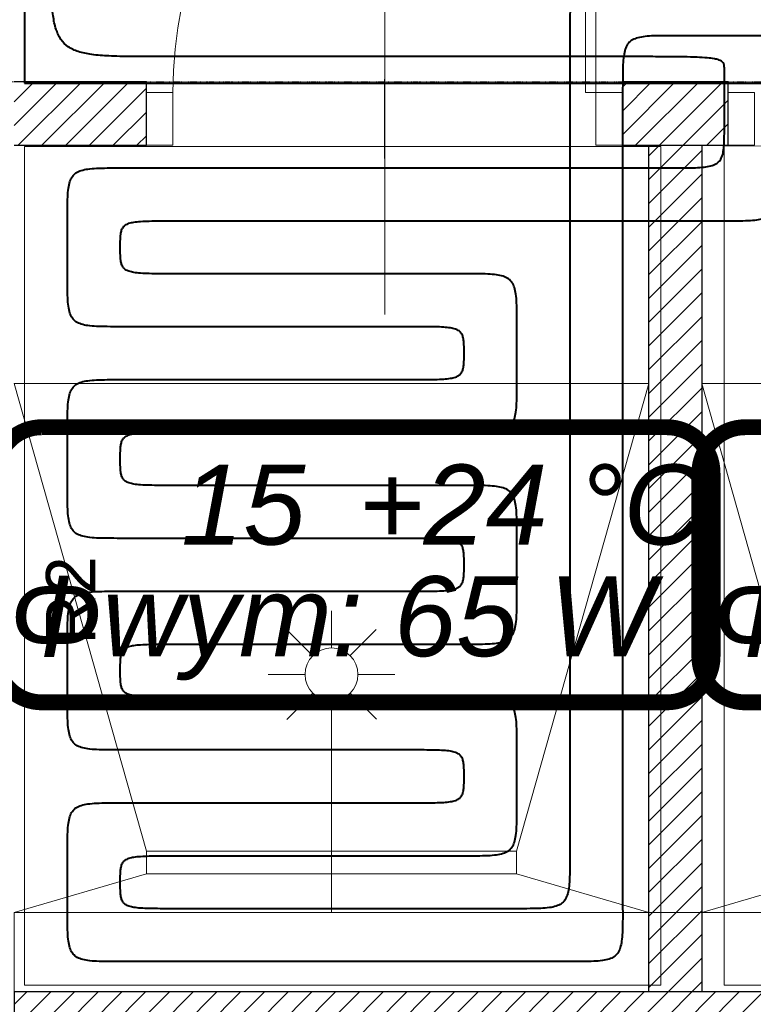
# Model space of a CAD drawing. Header units: millimetres. Extents: x 49908 to 79848, y -11883 to -3092.
# Tile 62 of 222: x 68702 to 68840, y -6201 to -6015. Entities that reach past the tile are written whole.
import ezdxf
from ezdxf.lldxf.tags import DXFTag

# ---------------------------------------------------------------- set-up
doc = ezdxf.new("R2010")
doc.units = ezdxf.units.MM
doc.linetypes.add('AUSGEZOGEN', pattern=[0])
doc.linetypes.add('DASHDOT', pattern=[1, 0.5, -0.25, 0, -0.25])
for name, color, linetype, lineweight in [('A opis', 9, 'Continuous', 13), ('A stolarka', 9, 'Continuous', 9), ('A wyp ruchome', 9, 'Continuous', 9), ('A_HATCH', 9, 'Continuous', 9), ('A_MUROWANE', 9, 'Continuous', 25), ('A_OSIE', 9, 'DASHDOT', 9), ('\x9dciany', 9, 'Continuous', 9)]:
    doc.layers.add(name, color=color, linetype=linetype, lineweight=lineweight)
doc.layers.add('IS_Inne_Urzadzenia_Therm', color=7, linetype='Continuous')
doc.layers.add('IS_Text_Konstrukcji', color=7, linetype='Continuous')
for name, color, linetype, true_color in [('IS_Ogrzewanie_płaszczyznowe', 7, 'SOLID', 0xac00e6), ('IS_Przyłącza_o.p._Powrót', 7, 'DASH', 0x438955), ('IS_Przyłącza_o.p._Zasilanie', 7, 'SOLID', 0xff9124)]:
    doc.layers.add(name, color=color, linetype=linetype, true_color=true_color)
doc.layers.add('IS_Rys.pętli_o.p._Powrót', color=7, linetype='DASH', lineweight=13, true_color=0x4c9a5f)
tags = doc.linetypes.add('DASH', pattern=[15, 10, -5]).pattern_tags.tags
tags[6:7] = [DXFTag(74, 4), DXFTag(75, 0), DXFTag(340, '0'), DXFTag(46, 0.0), DXFTag(50, 0.0), DXFTag(44, 0.0), DXFTag(45, 0.0)]
tags[4:5] = [DXFTag(74, 4), DXFTag(75, 0), DXFTag(340, '0'), DXFTag(46, 0.0), DXFTag(50, 0.0), DXFTag(44, 0.0), DXFTag(45, 0.0)]
tags = doc.linetypes.add('SOLID', pattern=[10, 10, 0]).pattern_tags.tags
tags[6:7] = [DXFTag(74, 4), DXFTag(75, 0), DXFTag(340, '0'), DXFTag(46, 0.0), DXFTag(50, 0.0), DXFTag(44, 0.0), DXFTag(45, 0.0)]
tags[4:5] = [DXFTag(74, 4), DXFTag(75, 0), DXFTag(340, '0'), DXFTag(46, 0.0), DXFTag(50, 0.0), DXFTag(44, 0.0), DXFTag(45, 0.0)]

msp = doc.modelspace()

# ---------------------------------------------------------------- hatches: boundary and pattern name
at = {"layer": 'A_HATCH', "transparency": 33554687}
h = msp.add_hatch(dxfattribs=at)
h.set_pattern_fill('ANSI31', color=256, angle=360)
h.set_pattern_definition([(45, (16000, 0), (-2.24506403, 2.24506403), [])])
h.paths.add_polyline_path([(69465.47, -5846.63), (69450.47, -5846.63), (69450.47, -6126.63), (69300.47, -6126.63), (69300.47, -6138.63), (69490.47, -6138.63), (69490.47, -6126.63), (69465.47, -6126.63)])
h.paths.add_polyline_path([(69490.47, -6314.63), (69300.47, -6314.63), (69300.47, -6326.63), (69490.47, -6326.63)])
h.paths.add_polyline_path([(69490.47, -6138.63), (69480.47, -6138.63), (69480.47, -6226.63), (69490.47, -6226.63)])
h.paths.add_polyline_path([(69670.47, -6126.63), (69580.47, -6126.63), (69580.47, -6138.63), (69670.47, -6138.63)])
h.paths.add_polyline_path([(69545.47, -6438.63), (69555.47, -6438.63), (69565.47, -6438.63), (69565.47, -6426.63), (69533.47, -6426.63), (69533.47, -6586.63), (69545.47, -6586.63)])
h.paths.add_polyline_path([(69433.47, -6426.63), (69425.47, -6426.63), (69425.47, -6586.63), (69431.47, -6586.63), (69431.47, -6438.63), (69433.47, -6438.63)])
h.paths.add_polyline_path([(70000.47, -6426.63), (69785.47, -6426.63), (69785.47, -6438.63), (70000.47, -6438.63)])
h.paths.add_polyline_path([(68725.47, -6370.63), (68700.47, -6370.63), (68700.47, -6382.63), (68725.47, -6382.63)])
h.paths.add_polyline_path([(68835.47, -6370.63), (68830.47, -6370.63), (68820.47, -6370.63), (68815.47, -6370.63), (68815.47, -6382.63), (68835.47, -6382.63)])
h.paths.add_polyline_path([(68965.47, -6370.63), (68925.47, -6370.63), (68925.47, -6382.63), (68965.47, -6382.63)])
h.paths.add_polyline_path([(69080.47, -6370.63), (69055.47, -6370.63), (69055.47, -6382.63), (69080.47, -6382.63)])
h.paths.add_polyline_path([(68960.47, -6225.63), (68950.47, -6225.63), (68950.47, -6370.63), (68960.47, -6370.63)])
h.paths.add_polyline_path([(69080.47, -6198.63), (68700.47, -6198.63), (68700.47, -6210.63), (69080.47, -6210.63)])
h.paths.add_polyline_path([(68960.47, -6210.63), (68950.47, -6210.63), (68950.47, -6225.63), (68960.47, -6225.63)])
h.paths.add_polyline_path([(68960.47, -6183.63), (68950.47, -6183.63), (68950.47, -6198.63), (68960.47, -6198.63)])
h.paths.add_polyline_path([(68960.47, -6038.63), (68950.47, -6038.63), (68950.47, -6183.63), (68960.47, -6183.63)])
h.paths.add_polyline_path([(68965.47, -6026.63), (68925.47, -6026.63), (68925.47, -6038.63), (68965.47, -6038.63)])
h.paths.add_polyline_path([(69080.47, -6026.63), (69055.47, -6026.63), (69055.47, -6038.63), (69080.47, -6038.63)])
h.paths.add_polyline_path([(68835.47, -6026.63), (68815.47, -6026.63), (68815.47, -6038.63), (68820.47, -6038.63), (68830.47, -6038.63), (68835.47, -6038.63)])
h.paths.add_polyline_path([(68725.47, -6026.63), (68700.47, -6026.63), (68700.47, -6038.63), (68725.47, -6038.63)])
h.paths.add_polyline_path([(68830.47, -6038.63), (68820.47, -6038.63), (68820.47, -6183.63), (68830.46, -6183.63), (68830.47, -6183.63)])
h.paths.add_polyline_path([(68830.47, -6183.63), (68820.47, -6183.63), (68820.47, -6198.63), (68830.47, -6198.63)])
h.paths.add_polyline_path([(68830.47, -6210.63), (68820.47, -6210.63), (68820.47, -6370.63), (68830.47, -6370.63)])

# ---------------------------------------------------------------- linework, layer by layer
at = {"layer": 'A opis', "ltscale": 0.5}
msp.add_line((68770.54, -6070.63), (68770.54, -6011.13), dxfattribs=at)
at = {"layer": 'A stolarka', "linetype": 'AUSGEZOGEN', "lineweight": 0}
msp.add_line((68770.47, -6026.13), (68770.47, -6041.13), dxfattribs=at)
for points in [[(68810.47, -6028.63), (68808.47, -6028.63), (68808.47, -5948.63), (68810.47, -5948.63)], [(68730.47, -6038.63), (68725.47, -6038.63), (68725.47, -6028.63), (68730.47, -6028.63)], [(68815.47, -6038.63), (68810.47, -6038.63), (68810.47, -6028.63), (68815.47, -6028.63)], [(68835.47, -6038.63), (68840.47, -6038.63), (68840.47, -6028.63), (68835.47, -6028.63)]]:
    msp.add_lwpolyline(points, close=True, dxfattribs=at)
msp.add_arc((68810.47, -6028.63), 80, 90, 180, dxfattribs=at)
at = {"layer": 'A wyp ruchome'}
for points in [[(68725.47, -6172.02), (68700.47, -6083.63)], [(68820.47, -6083.63), (68700.47, -6083.63)], [(68820.47, -6083.63), (68795.47, -6172.02)], [(68855.46, -6172.02), (68830.47, -6083.63)], [(68950.46, -6083.63), (68830.47, -6083.63)], [(68725.47, -6176.3), (68700.47, -6183.63)], [(68795.47, -6176.3), (68820.47, -6183.63)], [(68855.46, -6176.3), (68830.47, -6183.63)], [(69080.47, -6198.63), (69080.47, -6183.63), (68700.47, -6183.63), (68700.47, -6198.63)]]:
    msp.add_lwpolyline(points, dxfattribs=at)
at = {"layer": 'A wyp ruchome', "linetype": 'AUSGEZOGEN', "lineweight": 0}
for points in [[(68760.47, -6133.63), (68760.47, -6126.63)], [(68756.92, -6135.1), (68751.95, -6130.17)], [(68768.92, -6130.11), (68763.99, -6135.08)], [(68748.47, -6138.63), (68755.47, -6138.63)], [(68765.47, -6138.63), (68772.47, -6138.63)], [(68756.95, -6142.18), (68752.01, -6147.14)], [(68768.98, -6147.08), (68764.02, -6142.15)], [(68760.47, -6183.63), (68760.47, -6143.63)]]:
    msp.add_lwpolyline(points, dxfattribs=at)
at = {"layer": 'A wyp ruchome'}
msp.add_lwpolyline([(68725.47, -6176.3), (68795.47, -6176.3), (68795.47, -6172.02), (68725.47, -6172.02)], close=True, dxfattribs=at)
at = {"layer": 'A wyp ruchome', "linetype": 'AUSGEZOGEN', "lineweight": 0}
msp.add_circle((68760.47, -6138.63), 5, dxfattribs=at)
at = {"layer": 'A_MUROWANE'}
msp.add_lwpolyline([(68700.47, -6038.63), (68725.47, -6038.63), (68725.47, -6026.63), (68700.47, -6026.63)], dxfattribs=at)
for points in [[(68815.47, -6026.63), (68815.47, -6038.63), (68820.47, -6038.63), (68830.47, -6038.63), (68835.47, -6038.63), (68835.47, -6026.63)], [(68820.47, -6038.63), (68830.47, -6038.63), (68830.47, -6198.63), (68820.47, -6198.63)], [(68700.47, -6210.63), (69080.47, -6210.63), (69080.47, -6198.63), (68700.47, -6198.63)]]:
    msp.add_lwpolyline(points, close=True, dxfattribs=at)
at = {"layer": 'A_OSIE', "ltscale": 0.3, "transparency": 33554559}
msp.add_line((70341.81, -6026.63), (67440.85, -6026.63), dxfattribs=at)
at = {"layer": 'IS_Ogrzewanie_płaszczyznowe', "lineweight": 40}
for p, q in [((68702.42, -5826.65), (68702.42, -6026.87)), ((68702.42, -6026.87), (68812.68, -6026.87)), ((68812.68, -6026.87), (68866.09, -6026.87))]:
    msp.add_line(p, q, dxfattribs=at)
at = {"layer": 'IS_Ogrzewanie_płaszczyznowe', "linetype": 'DASH', "lineweight": 9}
for p, q in [((68951.76, -6037.88), (68834.71, -6038.82)), ((68822.71, -6038.87), (68702.42, -6038.87)), ((68702.42, -6038.87), (68702.42, -6197.33)), ((68822.71, -6197.33), (68822.71, -6038.87)), ((68834.71, -6038.82), (68834.71, -6197.33)), ((68702.42, -6197.33), (68822.71, -6197.33)), ((68834.71, -6197.33), (68951.76, -6197.33))]:
    msp.add_line(p, q, dxfattribs=at)
at = {"layer": 'IS_Przyłącza_o.p._Powrót', "lineweight": 40}
for points, knots in [([(68825.52, -6017.91), (68824.7, -6017.91), (68823.19, -6017.91), (68821.13, -6017.94), (68819.48, -6018.07), (68818.17, -6018.32), (68817.14, -6018.78), (68816.39, -6019.52), (68815.94, -6020.55), (68815.68, -6021.86), (68815.56, -6023.52), (68815.52, -6025.57), (68815.52, -6027.08), (68815.52, -6027.91)], [0, 0, 0, 0, 0.0248686, 0.0452361, 0.061602, 0.0745999, 0.0851852, 0.0948541, 0.1054394, 0.1184374, 0.1348033, 0.1551707, 0.1800393, 0.1800393, 0.1800393, 0.1800393]), ([(68849.98, -6017.91), (68849.79, -6017.91), (68849.08, -6017.91), (68847.6, -6017.91), (68845.34, -6017.91), (68842.52, -6017.91), (68839.38, -6017.91), (68836.13, -6017.91), (68832.99, -6017.91), (68830.17, -6017.91), (68827.91, -6017.91), (68826.43, -6017.91), (68825.71, -6017.91), (68825.52, -6017.91)], [0, 0, 0, 0, 0.0056969, 0.0213175, 0.0446565, 0.0735086, 0.1056687, 0.1389313, 0.1710914, 0.1999435, 0.2232825, 0.2389031, 0.2446, 0.2446, 0.2446, 0.2446]), ([(68834.75, -6034.89), (68834.75, -6034.82), (68834.75, -6034.59), (68834.75, -6034.1), (68834.75, -6033.36), (68834.75, -6032.44), (68834.75, -6031.41), (68834.75, -6030.34), (68834.75, -6029.31), (68834.75, -6028.39), (68834.75, -6027.65), (68834.75, -6027.16), (68834.75, -6026.93), (68834.75, -6026.87)], [0, 0, 0, 0, 0.00186792, 0.00698963, 0.01464207, 0.02410218, 0.03464688, 0.04555312, 0.05609782, 0.06555793, 0.07321037, 0.07833208, 0.0802, 0.0802, 0.0802, 0.0802]), ([(68815.52, -6027.91), (68815.52, -6029.11), (68815.52, -6033.61), (68815.52, -6043.05), (68815.52, -6057.37), (68815.52, -6075.19), (68815.52, -6095.1), (68815.52, -6115.71), (68815.52, -6135.63), (68815.52, -6153.44), (68815.52, -6167.77), (68815.52, -6177.2), (68815.52, -6181.7), (68815.52, -6182.91)], [0, 0, 0, 0, 0.036101, 0.135086, 0.282983, 0.465815, 0.669609, 0.880391, 1.084185, 1.267017, 1.414914, 1.513899, 1.55, 1.55, 1.55, 1.55]), ([(68824.75, -6042.91), (68825.58, -6042.91), (68827.09, -6042.91), (68829.14, -6042.88), (68830.79, -6042.78), (68832.09, -6042.58), (68833.11, -6042.22), (68833.86, -6041.64), (68834.33, -6040.8), (68834.59, -6039.74), (68834.71, -6038.41), (68834.75, -6036.76), (68834.75, -6035.55), (68834.75, -6034.89)], [0, 0, 0, 0, 0.0248686, 0.0452336, 0.0615773, 0.0744687, 0.0846939, 0.093458, 0.1023779, 0.1129337, 0.1260868, 0.1424245, 0.1623692, 0.1623692, 0.1623692, 0.1623692]), ([(68710.52, -6052.91), (68710.52, -6052.08), (68710.52, -6050.57), (68710.56, -6048.52), (68710.68, -6046.86), (68710.94, -6045.55), (68711.39, -6044.52), (68712.14, -6043.78), (68713.17, -6043.32), (68714.48, -6043.07), (68716.13, -6042.94), (68718.19, -6042.91), (68719.7, -6042.91), (68720.52, -6042.91)], [0, 0, 0, 0, 0.0248686, 0.0452361, 0.061602, 0.0745999, 0.0851852, 0.0948541, 0.1054394, 0.1184374, 0.1348033, 0.1551707, 0.1800393, 0.1800393, 0.1800393, 0.1800393]), ([(68720.52, -6042.91), (68721.33, -6042.91), (68724.36, -6042.91), (68730.7, -6042.91), (68740.34, -6042.91), (68752.32, -6042.91), (68765.71, -6042.91), (68779.57, -6042.91), (68792.96, -6042.91), (68804.94, -6042.91), (68814.57, -6042.91), (68820.91, -6042.91), (68823.94, -6042.91), (68824.75, -6042.91)], [0, 0, 0, 0, 0.024275, 0.090834, 0.190281, 0.31322, 0.450254, 0.591986, 0.72902, 0.851959, 0.951406, 1.017965, 1.04224, 1.04224, 1.04224, 1.04224]), ([(68710.52, -6062.91), (68710.52, -6062.83), (68710.52, -6062.54), (68710.52, -6061.93), (68710.52, -6061.01), (68710.52, -6059.86), (68710.52, -6058.57), (68710.52, -6057.24), (68710.52, -6055.96), (68710.52, -6054.81), (68710.52, -6053.88), (68710.52, -6053.27), (68710.52, -6052.98), (68710.52, -6052.91)], [0, 0, 0, 0, 0.00232908, 0.00871525, 0.01825695, 0.03005259, 0.0432006, 0.0567994, 0.06994741, 0.08174305, 0.09128475, 0.09767092, 0.1, 0.1, 0.1, 0.1]), ([(68720.52, -6072.91), (68719.7, -6072.91), (68718.19, -6072.91), (68716.13, -6072.87), (68714.48, -6072.75), (68713.17, -6072.49), (68712.14, -6072.04), (68711.39, -6071.29), (68710.94, -6070.26), (68710.68, -6068.95), (68710.56, -6067.3), (68710.52, -6065.24), (68710.52, -6063.74), (68710.52, -6062.91)], [0, 0, 0, 0, 0.0248686, 0.0452361, 0.061602, 0.0745999, 0.0851852, 0.0948541, 0.1054394, 0.1184374, 0.1348033, 0.1551707, 0.1800393, 0.1800393, 0.1800393, 0.1800393]), ([(68775.52, -6072.91), (68775.1, -6072.91), (68773.5, -6072.91), (68770.15, -6072.91), (68765.07, -6072.91), (68758.75, -6072.91), (68751.68, -6072.91), (68744.37, -6072.91), (68737.3, -6072.91), (68730.98, -6072.91), (68725.9, -6072.91), (68722.55, -6072.91), (68720.95, -6072.91), (68720.52, -6072.91)], [0, 0, 0, 0, 0.0128099, 0.0479339, 0.1004132, 0.1652893, 0.2376033, 0.3123967, 0.3847107, 0.4495868, 0.5020661, 0.5371901, 0.55, 0.55, 0.55, 0.55]), ([(68785.52, -6077.91), (68785.52, -6077.49), (68785.53, -6076.74), (68785.49, -6075.71), (68785.36, -6074.87), (68785.09, -6074.18), (68784.58, -6073.66), (68783.84, -6073.32), (68782.85, -6073.11), (68781.56, -6072.99), (68779.91, -6072.93), (68777.86, -6072.91), (68776.35, -6072.91), (68775.52, -6072.91)], [0, 0, 0, 0, 0.0124345, 0.0226284, 0.0309042, 0.0378347, 0.0444503, 0.0520942, 0.0619072, 0.0746803, 0.0909994, 0.1113618, 0.1362303, 0.1362303, 0.1362303, 0.1362303]), ([(68775.52, -6082.91), (68776.35, -6082.91), (68777.86, -6082.91), (68779.91, -6082.89), (68781.56, -6082.83), (68782.85, -6082.7), (68783.84, -6082.49), (68784.58, -6082.15), (68785.09, -6081.63), (68785.36, -6080.95), (68785.49, -6080.11), (68785.53, -6079.08), (68785.52, -6078.32), (68785.52, -6077.91)], [0, 0, 0, 0, 0.0248685, 0.0452309, 0.06155, 0.0743231, 0.0841361, 0.0917801, 0.0983956, 0.1053261, 0.1136019, 0.1237958, 0.1362303, 0.1362303, 0.1362303, 0.1362303]), ([(68710.52, -6092.91), (68710.52, -6092.08), (68710.52, -6090.57), (68710.56, -6088.52), (68710.68, -6086.86), (68710.94, -6085.55), (68711.39, -6084.52), (68712.14, -6083.78), (68713.17, -6083.32), (68714.48, -6083.07), (68716.13, -6082.94), (68718.19, -6082.91), (68719.7, -6082.91), (68720.52, -6082.91)], [0, 0, 0, 0, 0.0248686, 0.0452361, 0.061602, 0.0745999, 0.0851852, 0.0948541, 0.1054394, 0.1184374, 0.1348033, 0.1551707, 0.1800393, 0.1800393, 0.1800393, 0.1800393]), ([(68720.52, -6082.91), (68720.95, -6082.91), (68722.55, -6082.91), (68725.9, -6082.91), (68730.98, -6082.91), (68737.3, -6082.91), (68744.37, -6082.91), (68751.68, -6082.91), (68758.75, -6082.91), (68765.07, -6082.91), (68770.15, -6082.91), (68773.5, -6082.91), (68775.1, -6082.91), (68775.52, -6082.91)], [0, 0, 0, 0, 0.0128099, 0.0479339, 0.1004132, 0.1652893, 0.2376033, 0.3123967, 0.3847107, 0.4495868, 0.5020661, 0.5371901, 0.55, 0.55, 0.55, 0.55]), ([(68710.52, -6102.91), (68710.52, -6102.83), (68710.52, -6102.54), (68710.52, -6101.93), (68710.52, -6101.01), (68710.52, -6099.86), (68710.52, -6098.57), (68710.52, -6097.24), (68710.52, -6095.96), (68710.52, -6094.81), (68710.52, -6093.88), (68710.52, -6093.27), (68710.52, -6092.98), (68710.52, -6092.91)], [0, 0, 0, 0, 0.00232908, 0.00871525, 0.01825695, 0.03005259, 0.0432006, 0.0567994, 0.06994741, 0.08174305, 0.09128475, 0.09767092, 0.1, 0.1, 0.1, 0.1]), ([(68720.52, -6112.91), (68719.7, -6112.91), (68718.19, -6112.91), (68716.13, -6112.87), (68714.48, -6112.75), (68713.17, -6112.49), (68712.14, -6112.04), (68711.39, -6111.29), (68710.94, -6110.26), (68710.68, -6108.95), (68710.56, -6107.3), (68710.52, -6105.24), (68710.52, -6103.74), (68710.52, -6102.91)], [0, 0, 0, 0, 0.0248686, 0.0452361, 0.061602, 0.0745999, 0.0851852, 0.0948541, 0.1054394, 0.1184374, 0.1348033, 0.1551707, 0.1800393, 0.1800393, 0.1800393, 0.1800393]), ([(68775.52, -6112.91), (68775.1, -6112.91), (68773.5, -6112.91), (68770.15, -6112.91), (68765.07, -6112.91), (68758.75, -6112.91), (68751.68, -6112.91), (68744.37, -6112.91), (68737.3, -6112.91), (68730.98, -6112.91), (68725.9, -6112.91), (68722.55, -6112.91), (68720.95, -6112.91), (68720.52, -6112.91)], [0, 0, 0, 0, 0.0128099, 0.0479339, 0.1004132, 0.1652893, 0.2376033, 0.3123967, 0.3847107, 0.4495868, 0.5020661, 0.5371901, 0.55, 0.55, 0.55, 0.55]), ([(68785.52, -6117.91), (68785.52, -6117.49), (68785.53, -6116.74), (68785.49, -6115.71), (68785.36, -6114.87), (68785.09, -6114.18), (68784.58, -6113.66), (68783.84, -6113.32), (68782.85, -6113.11), (68781.56, -6112.99), (68779.91, -6112.93), (68777.86, -6112.91), (68776.35, -6112.91), (68775.52, -6112.91)], [0, 0, 0, 0, 0.0124345, 0.0226284, 0.0309042, 0.0378347, 0.0444503, 0.0520942, 0.0619072, 0.0746803, 0.0909994, 0.1113618, 0.1362303, 0.1362303, 0.1362303, 0.1362303]), ([(68775.52, -6122.91), (68776.35, -6122.91), (68777.86, -6122.91), (68779.91, -6122.89), (68781.56, -6122.83), (68782.85, -6122.7), (68783.84, -6122.49), (68784.58, -6122.15), (68785.09, -6121.63), (68785.36, -6120.95), (68785.49, -6120.11), (68785.53, -6119.08), (68785.52, -6118.32), (68785.52, -6117.91)], [0, 0, 0, 0, 0.0248685, 0.0452309, 0.06155, 0.0743231, 0.0841361, 0.0917801, 0.0983956, 0.1053261, 0.1136019, 0.1237958, 0.1362303, 0.1362303, 0.1362303, 0.1362303]), ([(68710.52, -6132.91), (68710.52, -6132.08), (68710.52, -6130.57), (68710.56, -6128.52), (68710.68, -6126.86), (68710.94, -6125.55), (68711.39, -6124.52), (68712.14, -6123.78), (68713.17, -6123.32), (68714.48, -6123.07), (68716.13, -6122.94), (68718.19, -6122.91), (68719.7, -6122.91), (68720.52, -6122.91)], [0, 0, 0, 0, 0.0248686, 0.0452361, 0.061602, 0.0745999, 0.0851852, 0.0948541, 0.1054394, 0.1184374, 0.1348033, 0.1551707, 0.1800393, 0.1800393, 0.1800393, 0.1800393]), ([(68720.52, -6122.91), (68720.95, -6122.91), (68722.55, -6122.91), (68725.9, -6122.91), (68730.98, -6122.91), (68737.3, -6122.91), (68744.37, -6122.91), (68751.68, -6122.91), (68758.75, -6122.91), (68765.07, -6122.91), (68770.15, -6122.91), (68773.5, -6122.91), (68775.1, -6122.91), (68775.52, -6122.91)], [0, 0, 0, 0, 0.0128099, 0.0479339, 0.1004132, 0.1652893, 0.2376033, 0.3123967, 0.3847107, 0.4495868, 0.5020661, 0.5371901, 0.55, 0.55, 0.55, 0.55]), ([(68710.52, -6142.91), (68710.52, -6142.83), (68710.52, -6142.54), (68710.52, -6141.93), (68710.52, -6141.01), (68710.52, -6139.86), (68710.52, -6138.57), (68710.52, -6137.24), (68710.52, -6135.96), (68710.52, -6134.81), (68710.52, -6133.88), (68710.52, -6133.27), (68710.52, -6132.98), (68710.52, -6132.91)], [0, 0, 0, 0, 0.00232908, 0.00871525, 0.01825695, 0.03005259, 0.0432006, 0.0567994, 0.06994741, 0.08174305, 0.09128475, 0.09767092, 0.1, 0.1, 0.1, 0.1]), ([(68720.52, -6152.91), (68719.7, -6152.91), (68718.19, -6152.91), (68716.13, -6152.87), (68714.48, -6152.75), (68713.17, -6152.49), (68712.14, -6152.04), (68711.39, -6151.29), (68710.94, -6150.26), (68710.68, -6148.95), (68710.56, -6147.3), (68710.52, -6145.24), (68710.52, -6143.74), (68710.52, -6142.91)], [0, 0, 0, 0, 0.0248686, 0.0452361, 0.061602, 0.0745999, 0.0851852, 0.0948541, 0.1054394, 0.1184374, 0.1348033, 0.1551707, 0.1800393, 0.1800393, 0.1800393, 0.1800393]), ([(68775.52, -6152.91), (68775.1, -6152.91), (68773.5, -6152.91), (68770.15, -6152.91), (68765.07, -6152.91), (68758.75, -6152.91), (68751.68, -6152.91), (68744.37, -6152.91), (68737.3, -6152.91), (68730.98, -6152.91), (68725.9, -6152.91), (68722.55, -6152.91), (68720.95, -6152.91), (68720.52, -6152.91)], [0, 0, 0, 0, 0.0128099, 0.0479339, 0.1004132, 0.1652893, 0.2376033, 0.3123967, 0.3847107, 0.4495868, 0.5020661, 0.5371901, 0.55, 0.55, 0.55, 0.55]), ([(68785.52, -6157.91), (68785.52, -6157.49), (68785.53, -6156.74), (68785.49, -6155.71), (68785.36, -6154.87), (68785.09, -6154.18), (68784.58, -6153.66), (68783.84, -6153.32), (68782.85, -6153.11), (68781.56, -6152.99), (68779.91, -6152.93), (68777.86, -6152.91), (68776.35, -6152.91), (68775.52, -6152.91)], [0, 0, 0, 0, 0.0124345, 0.0226284, 0.0309042, 0.0378347, 0.0444503, 0.0520942, 0.0619072, 0.0746803, 0.0909994, 0.1113618, 0.1362303, 0.1362303, 0.1362303, 0.1362303]), ([(68775.52, -6162.91), (68776.35, -6162.91), (68777.86, -6162.91), (68779.91, -6162.89), (68781.56, -6162.83), (68782.85, -6162.7), (68783.84, -6162.49), (68784.58, -6162.15), (68785.09, -6161.63), (68785.36, -6160.95), (68785.49, -6160.11), (68785.53, -6159.08), (68785.52, -6158.32), (68785.52, -6157.91)], [0, 0, 0, 0, 0.0248685, 0.0452309, 0.06155, 0.0743231, 0.0841361, 0.0917801, 0.0983956, 0.1053261, 0.1136019, 0.1237958, 0.1362303, 0.1362303, 0.1362303, 0.1362303]), ([(68710.52, -6172.91), (68710.52, -6172.08), (68710.52, -6170.57), (68710.56, -6168.52), (68710.68, -6166.86), (68710.94, -6165.55), (68711.39, -6164.52), (68712.14, -6163.78), (68713.17, -6163.32), (68714.48, -6163.07), (68716.13, -6162.94), (68718.19, -6162.91), (68719.7, -6162.91), (68720.52, -6162.91)], [0, 0, 0, 0, 0.0248686, 0.0452361, 0.061602, 0.0745999, 0.0851852, 0.0948541, 0.1054394, 0.1184374, 0.1348033, 0.1551707, 0.1800393, 0.1800393, 0.1800393, 0.1800393]), ([(68720.52, -6162.91), (68720.95, -6162.91), (68722.55, -6162.91), (68725.9, -6162.91), (68730.98, -6162.91), (68737.3, -6162.91), (68744.37, -6162.91), (68751.68, -6162.91), (68758.75, -6162.91), (68765.07, -6162.91), (68770.15, -6162.91), (68773.5, -6162.91), (68775.1, -6162.91), (68775.52, -6162.91)], [0, 0, 0, 0, 0.0128099, 0.0479339, 0.1004132, 0.1652893, 0.2376033, 0.3123967, 0.3847107, 0.4495868, 0.5020661, 0.5371901, 0.55, 0.55, 0.55, 0.55]), ([(68710.52, -6182.91), (68710.52, -6182.83), (68710.52, -6182.54), (68710.52, -6181.93), (68710.52, -6181.01), (68710.52, -6179.86), (68710.52, -6178.57), (68710.52, -6177.24), (68710.52, -6175.96), (68710.52, -6174.81), (68710.52, -6173.88), (68710.52, -6173.27), (68710.52, -6172.98), (68710.52, -6172.91)], [0, 0, 0, 0, 0.0023291, 0.0087153, 0.0182569, 0.0300526, 0.0432006, 0.0567994, 0.0699474, 0.0817431, 0.0912847, 0.0976709, 0.1, 0.1, 0.1, 0.1]), ([(68720.52, -6192.91), (68719.7, -6192.91), (68718.19, -6192.91), (68716.13, -6192.87), (68714.48, -6192.75), (68713.17, -6192.49), (68712.14, -6192.04), (68711.39, -6191.29), (68710.94, -6190.26), (68710.68, -6188.95), (68710.56, -6187.3), (68710.52, -6185.24), (68710.52, -6183.74), (68710.52, -6182.91)], [0, 0, 0, 0, 0.0248686, 0.0452361, 0.061602, 0.0745999, 0.0851852, 0.0948541, 0.1054394, 0.1184374, 0.1348033, 0.1551707, 0.1800393, 0.1800393, 0.1800393, 0.1800393]), ([(68815.52, -6182.91), (68815.52, -6183.74), (68815.53, -6185.24), (68815.49, -6187.3), (68815.37, -6188.95), (68815.11, -6190.26), (68814.66, -6191.29), (68813.91, -6192.04), (68812.88, -6192.49), (68811.57, -6192.75), (68809.91, -6192.87), (68807.86, -6192.91), (68806.35, -6192.91), (68805.52, -6192.91)], [0, 0, 0, 0, 0.0248686, 0.0452361, 0.061602, 0.0745999, 0.0851852, 0.0948541, 0.1054394, 0.1184374, 0.1348033, 0.1551707, 0.1800393, 0.1800393, 0.1800393, 0.1800393]), ([(68805.52, -6192.91), (68804.86, -6192.91), (68802.4, -6192.91), (68797.22, -6192.91), (68789.37, -6192.91), (68779.6, -6192.91), (68768.68, -6192.91), (68757.37, -6192.91), (68746.45, -6192.91), (68736.68, -6192.91), (68728.83, -6192.91), (68723.65, -6192.91), (68721.18, -6192.91), (68720.52, -6192.91)], [0, 0, 0, 0, 0.0197971, 0.0740796, 0.1551841, 0.255447, 0.3672051, 0.4827949, 0.594553, 0.6948159, 0.7759204, 0.8302029, 0.85, 0.85, 0.85, 0.85])]:
    msp.add_open_spline(points, degree=3, knots=knots, dxfattribs=at)
at = {"layer": 'IS_Przyłącza_o.p._Zasilanie', "lineweight": 40}
for points, knots in [([(68815.52, -6007.91), (68814.7, -6007.91), (68813.19, -6007.91), (68811.13, -6007.94), (68809.48, -6008.07), (68808.17, -6008.32), (68807.14, -6008.78), (68806.39, -6009.52), (68805.94, -6010.55), (68805.68, -6011.86), (68805.56, -6013.52), (68805.52, -6015.57), (68805.52, -6017.08), (68805.52, -6017.91)], [0, 0, 0, 0, 0.0248686, 0.0452361, 0.061602, 0.0745999, 0.0851852, 0.0948541, 0.1054394, 0.1184374, 0.1348033, 0.1551707, 0.1800393, 0.1800393, 0.1800393, 0.1800393]), ([(68805.52, -6017.91), (68805.52, -6019.11), (68805.52, -6023.61), (68805.52, -6033.05), (68805.52, -6047.37), (68805.52, -6065.19), (68805.52, -6085.1), (68805.52, -6105.71), (68805.52, -6125.63), (68805.52, -6143.44), (68805.52, -6157.77), (68805.52, -6167.2), (68805.52, -6171.7), (68805.52, -6172.91)], [0, 0, 0, 0, 0.036101, 0.135086, 0.282983, 0.465815, 0.669609, 0.880391, 1.084185, 1.267017, 1.414914, 1.513899, 1.55, 1.55, 1.55, 1.55]), ([(68834.75, -6052.91), (68835.58, -6052.91), (68837.09, -6052.91), (68839.14, -6052.87), (68840.79, -6052.75), (68842.11, -6052.49), (68843.14, -6052.04), (68843.88, -6051.29), (68844.34, -6050.26), (68844.59, -6048.95), (68844.71, -6047.3), (68844.75, -6045.24), (68844.75, -6043.74), (68844.75, -6042.91)], [0, 0, 0, 0, 0.0248686, 0.0452361, 0.061602, 0.0745999, 0.0851852, 0.0948541, 0.1054394, 0.1184374, 0.1348033, 0.1551707, 0.1800393, 0.1800393, 0.1800393, 0.1800393]), ([(68720.52, -6057.91), (68720.52, -6057.49), (68720.52, -6056.74), (68720.56, -6055.71), (68720.69, -6054.87), (68720.96, -6054.18), (68721.47, -6053.66), (68722.21, -6053.32), (68723.2, -6053.11), (68724.49, -6052.99), (68726.14, -6052.93), (68728.19, -6052.91), (68729.7, -6052.91), (68730.52, -6052.91)], [0, 0, 0, 0, 0.0124345, 0.0226284, 0.0309042, 0.0378347, 0.0444503, 0.0520942, 0.0619072, 0.0746803, 0.0909994, 0.1113618, 0.1362303, 0.1362303, 0.1362303, 0.1362303]), ([(68730.52, -6052.91), (68731.33, -6052.91), (68734.36, -6052.91), (68740.7, -6052.91), (68750.34, -6052.91), (68762.32, -6052.91), (68775.71, -6052.91), (68789.57, -6052.91), (68802.96, -6052.91), (68814.94, -6052.91), (68824.57, -6052.91), (68830.91, -6052.91), (68833.94, -6052.91), (68834.75, -6052.91)], [0, 0, 0, 0, 0.024275, 0.090834, 0.190281, 0.31322, 0.450254, 0.591986, 0.72902, 0.851959, 0.951406, 1.017965, 1.04224, 1.04224, 1.04224, 1.04224]), ([(68730.52, -6062.91), (68729.7, -6062.91), (68728.19, -6062.91), (68726.14, -6062.89), (68724.49, -6062.83), (68723.2, -6062.7), (68722.21, -6062.49), (68721.47, -6062.15), (68720.96, -6061.63), (68720.69, -6060.95), (68720.56, -6060.11), (68720.52, -6059.08), (68720.52, -6058.32), (68720.52, -6057.91)], [0, 0, 0, 0, 0.0248685, 0.0452309, 0.06155, 0.0743231, 0.0841361, 0.0917801, 0.0983956, 0.1053261, 0.1136019, 0.1237958, 0.1362303, 0.1362303, 0.1362303, 0.1362303]), ([(68785.52, -6062.91), (68785.1, -6062.91), (68783.5, -6062.91), (68780.15, -6062.91), (68775.07, -6062.91), (68768.75, -6062.91), (68761.68, -6062.91), (68754.37, -6062.91), (68747.3, -6062.91), (68740.98, -6062.91), (68735.9, -6062.91), (68732.55, -6062.91), (68730.95, -6062.91), (68730.52, -6062.91)], [0, 0, 0, 0, 0.0128099, 0.0479339, 0.1004132, 0.1652893, 0.2376033, 0.3123967, 0.3847107, 0.4495868, 0.5020661, 0.5371901, 0.55, 0.55, 0.55, 0.55]), ([(68795.52, -6072.91), (68795.52, -6072.08), (68795.53, -6070.57), (68795.49, -6068.52), (68795.37, -6066.86), (68795.11, -6065.55), (68794.66, -6064.52), (68793.91, -6063.78), (68792.88, -6063.32), (68791.57, -6063.07), (68789.91, -6062.94), (68787.86, -6062.91), (68786.35, -6062.91), (68785.52, -6062.91)], [0, 0, 0, 0, 0.0248686, 0.0452361, 0.061602, 0.0745999, 0.0851852, 0.0948541, 0.1054394, 0.1184374, 0.1348033, 0.1551707, 0.1800393, 0.1800393, 0.1800393, 0.1800393]), ([(68795.52, -6082.91), (68795.52, -6082.83), (68795.52, -6082.54), (68795.52, -6081.93), (68795.52, -6081.01), (68795.52, -6079.86), (68795.52, -6078.57), (68795.52, -6077.24), (68795.52, -6075.96), (68795.52, -6074.81), (68795.52, -6073.88), (68795.52, -6073.27), (68795.52, -6072.98), (68795.52, -6072.91)], [0, 0, 0, 0, 0.0023291, 0.0087153, 0.0182569, 0.0300526, 0.0432006, 0.0567994, 0.0699474, 0.0817431, 0.0912847, 0.0976709, 0.1, 0.1, 0.1, 0.1]), ([(68785.52, -6092.91), (68786.35, -6092.91), (68787.86, -6092.91), (68789.91, -6092.87), (68791.57, -6092.75), (68792.88, -6092.49), (68793.91, -6092.04), (68794.66, -6091.29), (68795.11, -6090.26), (68795.37, -6088.95), (68795.49, -6087.3), (68795.53, -6085.24), (68795.52, -6083.74), (68795.52, -6082.91)], [0, 0, 0, 0, 0.0248686, 0.0452361, 0.061602, 0.0745999, 0.0851852, 0.0948541, 0.1054394, 0.1184374, 0.1348033, 0.1551707, 0.1800393, 0.1800393, 0.1800393, 0.1800393]), ([(68720.52, -6097.91), (68720.52, -6097.49), (68720.52, -6096.74), (68720.56, -6095.71), (68720.69, -6094.87), (68720.96, -6094.18), (68721.47, -6093.66), (68722.21, -6093.32), (68723.2, -6093.11), (68724.49, -6092.99), (68726.14, -6092.93), (68728.19, -6092.91), (68729.7, -6092.91), (68730.52, -6092.91)], [0, 0, 0, 0, 0.0124345, 0.0226284, 0.0309042, 0.0378347, 0.0444503, 0.0520942, 0.0619072, 0.0746803, 0.0909994, 0.1113618, 0.1362303, 0.1362303, 0.1362303, 0.1362303]), ([(68730.52, -6092.91), (68730.95, -6092.91), (68732.55, -6092.91), (68735.9, -6092.91), (68740.98, -6092.91), (68747.3, -6092.91), (68754.37, -6092.91), (68761.68, -6092.91), (68768.75, -6092.91), (68775.07, -6092.91), (68780.15, -6092.91), (68783.5, -6092.91), (68785.1, -6092.91), (68785.52, -6092.91)], [0, 0, 0, 0, 0.0128099, 0.0479339, 0.1004132, 0.1652893, 0.2376033, 0.3123967, 0.3847107, 0.4495868, 0.5020661, 0.5371901, 0.55, 0.55, 0.55, 0.55]), ([(68730.52, -6102.91), (68729.7, -6102.91), (68728.19, -6102.91), (68726.14, -6102.89), (68724.49, -6102.83), (68723.2, -6102.7), (68722.21, -6102.49), (68721.47, -6102.15), (68720.96, -6101.63), (68720.69, -6100.95), (68720.56, -6100.11), (68720.52, -6099.08), (68720.52, -6098.32), (68720.52, -6097.91)], [0, 0, 0, 0, 0.0248685, 0.0452309, 0.06155, 0.0743231, 0.0841361, 0.0917801, 0.0983956, 0.1053261, 0.1136019, 0.1237958, 0.1362303, 0.1362303, 0.1362303, 0.1362303]), ([(68785.52, -6102.91), (68785.1, -6102.91), (68783.5, -6102.91), (68780.15, -6102.91), (68775.07, -6102.91), (68768.75, -6102.91), (68761.68, -6102.91), (68754.37, -6102.91), (68747.3, -6102.91), (68740.98, -6102.91), (68735.9, -6102.91), (68732.55, -6102.91), (68730.95, -6102.91), (68730.52, -6102.91)], [0, 0, 0, 0, 0.0128099, 0.0479339, 0.1004132, 0.1652893, 0.2376033, 0.3123967, 0.3847107, 0.4495868, 0.5020661, 0.5371901, 0.55, 0.55, 0.55, 0.55]), ([(68795.52, -6112.91), (68795.52, -6112.08), (68795.53, -6110.57), (68795.49, -6108.52), (68795.37, -6106.86), (68795.11, -6105.55), (68794.66, -6104.52), (68793.91, -6103.78), (68792.88, -6103.32), (68791.57, -6103.07), (68789.91, -6102.94), (68787.86, -6102.91), (68786.35, -6102.91), (68785.52, -6102.91)], [0, 0, 0, 0, 0.0248686, 0.0452361, 0.061602, 0.0745999, 0.0851852, 0.0948541, 0.1054394, 0.1184374, 0.1348033, 0.1551707, 0.1800393, 0.1800393, 0.1800393, 0.1800393]), ([(68795.52, -6122.91), (68795.52, -6122.83), (68795.52, -6122.54), (68795.52, -6121.93), (68795.52, -6121.01), (68795.52, -6119.86), (68795.52, -6118.57), (68795.52, -6117.24), (68795.52, -6115.96), (68795.52, -6114.81), (68795.52, -6113.88), (68795.52, -6113.27), (68795.52, -6112.98), (68795.52, -6112.91)], [0, 0, 0, 0, 0.00232908, 0.00871525, 0.01825695, 0.03005259, 0.0432006, 0.0567994, 0.06994741, 0.08174305, 0.09128475, 0.09767092, 0.1, 0.1, 0.1, 0.1]), ([(68785.52, -6132.91), (68786.35, -6132.91), (68787.86, -6132.91), (68789.91, -6132.87), (68791.57, -6132.75), (68792.88, -6132.49), (68793.91, -6132.04), (68794.66, -6131.29), (68795.11, -6130.26), (68795.37, -6128.95), (68795.49, -6127.3), (68795.53, -6125.24), (68795.52, -6123.74), (68795.52, -6122.91)], [0, 0, 0, 0, 0.0248686, 0.0452361, 0.061602, 0.0745999, 0.0851852, 0.0948541, 0.1054394, 0.1184374, 0.1348033, 0.1551707, 0.1800393, 0.1800393, 0.1800393, 0.1800393]), ([(68720.52, -6137.91), (68720.52, -6137.49), (68720.52, -6136.74), (68720.56, -6135.71), (68720.69, -6134.87), (68720.96, -6134.18), (68721.47, -6133.66), (68722.21, -6133.32), (68723.2, -6133.11), (68724.49, -6132.99), (68726.14, -6132.93), (68728.19, -6132.91), (68729.7, -6132.91), (68730.52, -6132.91)], [0, 0, 0, 0, 0.0124345, 0.0226284, 0.0309042, 0.0378347, 0.0444503, 0.0520942, 0.0619072, 0.0746803, 0.0909994, 0.1113618, 0.1362303, 0.1362303, 0.1362303, 0.1362303]), ([(68730.52, -6132.91), (68730.95, -6132.91), (68732.55, -6132.91), (68735.9, -6132.91), (68740.98, -6132.91), (68747.3, -6132.91), (68754.37, -6132.91), (68761.68, -6132.91), (68768.75, -6132.91), (68775.07, -6132.91), (68780.15, -6132.91), (68783.5, -6132.91), (68785.1, -6132.91), (68785.52, -6132.91)], [0, 0, 0, 0, 0.0128099, 0.0479339, 0.1004132, 0.1652893, 0.2376033, 0.3123967, 0.3847107, 0.4495868, 0.5020661, 0.5371901, 0.55, 0.55, 0.55, 0.55]), ([(68730.52, -6142.91), (68729.7, -6142.91), (68728.19, -6142.91), (68726.14, -6142.89), (68724.49, -6142.83), (68723.2, -6142.7), (68722.21, -6142.49), (68721.47, -6142.15), (68720.96, -6141.63), (68720.69, -6140.95), (68720.56, -6140.11), (68720.52, -6139.08), (68720.52, -6138.32), (68720.52, -6137.91)], [0, 0, 0, 0, 0.0248685, 0.0452309, 0.06155, 0.0743231, 0.0841361, 0.0917801, 0.0983956, 0.1053261, 0.1136019, 0.1237958, 0.1362303, 0.1362303, 0.1362303, 0.1362303]), ([(68785.52, -6142.91), (68785.1, -6142.91), (68783.5, -6142.91), (68780.15, -6142.91), (68775.07, -6142.91), (68768.75, -6142.91), (68761.68, -6142.91), (68754.37, -6142.91), (68747.3, -6142.91), (68740.98, -6142.91), (68735.9, -6142.91), (68732.55, -6142.91), (68730.95, -6142.91), (68730.52, -6142.91)], [0, 0, 0, 0, 0.0128099, 0.0479339, 0.1004132, 0.1652893, 0.2376033, 0.3123967, 0.3847107, 0.4495868, 0.5020661, 0.5371901, 0.55, 0.55, 0.55, 0.55]), ([(68795.52, -6152.91), (68795.52, -6152.08), (68795.53, -6150.57), (68795.49, -6148.52), (68795.37, -6146.86), (68795.11, -6145.55), (68794.66, -6144.52), (68793.91, -6143.78), (68792.88, -6143.32), (68791.57, -6143.07), (68789.91, -6142.94), (68787.86, -6142.91), (68786.35, -6142.91), (68785.52, -6142.91)], [0, 0, 0, 0, 0.0248686, 0.0452361, 0.061602, 0.0745999, 0.0851852, 0.0948541, 0.1054394, 0.1184374, 0.1348033, 0.1551707, 0.1800393, 0.1800393, 0.1800393, 0.1800393]), ([(68795.52, -6162.91), (68795.52, -6162.83), (68795.52, -6162.54), (68795.52, -6161.93), (68795.52, -6161.01), (68795.52, -6159.86), (68795.52, -6158.57), (68795.52, -6157.24), (68795.52, -6155.96), (68795.52, -6154.81), (68795.52, -6153.88), (68795.52, -6153.27), (68795.52, -6152.98), (68795.52, -6152.91)], [0, 0, 0, 0, 0.00232908, 0.00871525, 0.01825695, 0.03005259, 0.0432006, 0.0567994, 0.06994741, 0.08174305, 0.09128475, 0.09767092, 0.1, 0.1, 0.1, 0.1]), ([(68785.52, -6172.91), (68786.35, -6172.91), (68787.86, -6172.91), (68789.91, -6172.87), (68791.57, -6172.75), (68792.88, -6172.49), (68793.91, -6172.04), (68794.66, -6171.29), (68795.11, -6170.26), (68795.37, -6168.95), (68795.49, -6167.3), (68795.53, -6165.24), (68795.52, -6163.74), (68795.52, -6162.91)], [0, 0, 0, 0, 0.0248686, 0.0452361, 0.061602, 0.0745999, 0.0851852, 0.0948541, 0.1054394, 0.1184374, 0.1348033, 0.1551707, 0.1800393, 0.1800393, 0.1800393, 0.1800393]), ([(68720.52, -6177.91), (68720.52, -6177.49), (68720.52, -6176.74), (68720.56, -6175.71), (68720.69, -6174.87), (68720.96, -6174.18), (68721.47, -6173.66), (68722.21, -6173.32), (68723.2, -6173.11), (68724.49, -6172.99), (68726.14, -6172.93), (68728.19, -6172.91), (68729.7, -6172.91), (68730.52, -6172.91)], [0, 0, 0, 0, 0.0124345, 0.0226284, 0.0309042, 0.0378347, 0.0444503, 0.0520942, 0.0619072, 0.0746803, 0.0909994, 0.1113618, 0.1362303, 0.1362303, 0.1362303, 0.1362303]), ([(68730.52, -6172.91), (68730.95, -6172.91), (68732.55, -6172.91), (68735.9, -6172.91), (68740.98, -6172.91), (68747.3, -6172.91), (68754.37, -6172.91), (68761.68, -6172.91), (68768.75, -6172.91), (68775.07, -6172.91), (68780.15, -6172.91), (68783.5, -6172.91), (68785.1, -6172.91), (68785.52, -6172.91)], [0, 0, 0, 0, 0.0128099, 0.0479339, 0.1004132, 0.1652893, 0.2376033, 0.3123967, 0.3847107, 0.4495868, 0.5020661, 0.5371901, 0.55, 0.55, 0.55, 0.55]), ([(68805.52, -6172.91), (68805.52, -6173.74), (68805.53, -6175.24), (68805.49, -6177.3), (68805.37, -6178.95), (68805.11, -6180.26), (68804.66, -6181.29), (68803.91, -6182.04), (68802.88, -6182.49), (68801.57, -6182.75), (68799.91, -6182.87), (68797.86, -6182.91), (68796.35, -6182.91), (68795.52, -6182.91)], [0, 0, 0, 0, 0.0248686, 0.0452361, 0.061602, 0.0745999, 0.0851852, 0.0948541, 0.1054394, 0.1184374, 0.1348033, 0.1551707, 0.1800393, 0.1800393, 0.1800393, 0.1800393]), ([(68730.52, -6182.91), (68729.7, -6182.91), (68728.19, -6182.91), (68726.14, -6182.89), (68724.49, -6182.83), (68723.2, -6182.7), (68722.21, -6182.49), (68721.47, -6182.15), (68720.96, -6181.63), (68720.69, -6180.95), (68720.56, -6180.11), (68720.52, -6179.08), (68720.52, -6178.32), (68720.52, -6177.91)], [0, 0, 0, 0, 0.0248685, 0.0452309, 0.06155, 0.0743231, 0.0841361, 0.0917801, 0.0983956, 0.1053261, 0.1136019, 0.1237958, 0.1362303, 0.1362303, 0.1362303, 0.1362303]), ([(68795.52, -6182.91), (68795.02, -6182.91), (68793.13, -6182.91), (68789.18, -6182.91), (68783.17, -6182.91), (68775.7, -6182.91), (68767.35, -6182.91), (68758.7, -6182.91), (68750.35, -6182.91), (68742.88, -6182.91), (68736.87, -6182.91), (68732.92, -6182.91), (68731.03, -6182.91), (68730.52, -6182.91)], [0, 0, 0, 0, 0.015139, 0.0566491, 0.1186702, 0.1953418, 0.2808039, 0.3691961, 0.4546582, 0.5313298, 0.5933509, 0.634861, 0.65, 0.65, 0.65, 0.65])]:
    msp.add_open_spline(points, degree=3, knots=knots, dxfattribs=at)
at = {"layer": 'IS_Rys.pętli_o.p._Powrót', "lineweight": 40}
for points, knots in [([(68727.42, -6021.87), (68725.77, -6021.87), (68722.75, -6021.87), (68718.64, -6021.79), (68715.33, -6021.55), (68712.71, -6021.04), (68710.65, -6020.13), (68709.16, -6018.64), (68708.25, -6016.58), (68707.74, -6013.96), (68707.5, -6010.65), (68707.42, -6006.54), (68707.42, -6003.52), (68707.42, -6001.87)], [0, 0, 0, 0, 0.0497373, 0.0904721, 0.1232039, 0.1491998, 0.1703704, 0.1897083, 0.2108788, 0.2368747, 0.2696065, 0.3103414, 0.3600787, 0.3600787, 0.3600787, 0.3600787]), ([(68814.75, -6021.87), (68814.07, -6021.87), (68811.53, -6021.87), (68806.22, -6021.87), (68798.15, -6021.87), (68788.11, -6021.87), (68776.89, -6021.87), (68765.28, -6021.87), (68754.06, -6021.87), (68744.02, -6021.87), (68735.95, -6021.87), (68730.64, -6021.87), (68728.1, -6021.87), (68727.42, -6021.87)], [0, 0, 0, 0, 0.0203388, 0.0761063, 0.1594296, 0.2624355, 0.377251, 0.4960031, 0.6108186, 0.7138246, 0.7971478, 0.8529154, 0.8732541, 0.8732541, 0.8732541, 0.8732541]), ([(68834.75, -6024.37), (68834.75, -6024.16), (68834.75, -6023.78), (68834.67, -6023.23), (68834.34, -6022.76), (68833.7, -6022.44), (68832.73, -6022.23), (68831.33, -6022.07), (68829.39, -6021.97), (68826.82, -6021.91), (68823.52, -6021.88), (68819.42, -6021.87), (68816.41, -6021.87), (68814.75, -6021.87)], [0, 0, 0, 0, 0.0062189, 0.0114166, 0.016393, 0.0227951, 0.0322664, 0.0460468, 0.0651645, 0.0905685, 0.1231775, 0.163899, 0.213636, 0.213636, 0.213636, 0.213636]), ([(68834.75, -6026.87), (68834.75, -6026.85), (68834.75, -6026.77), (68834.75, -6026.62), (68834.75, -6026.39), (68834.75, -6026.1), (68834.75, -6025.78), (68834.75, -6025.45), (68834.75, -6025.13), (68834.75, -6024.84), (68834.75, -6024.61), (68834.75, -6024.46), (68834.75, -6024.39), (68834.75, -6024.37)], [0, 0, 0, 0, 0.00058227, 0.00217881, 0.00456424, 0.00751315, 0.01080015, 0.01419985, 0.01748685, 0.02043576, 0.02282119, 0.02441773, 0.025, 0.025, 0.025, 0.025])]:
    msp.add_open_spline(points, degree=3, knots=knots, dxfattribs=at)
at = {"layer": 'IS_Text_Konstrukcji', "linetype": 'SOLID'}
for points in [[(68705.69, -6143.91, 3, 3, 0), (68823.86, -6143.91, 3, 3, 0.414214), (68832.52, -6135.24, 3, 3, 0), (68832.52, -6100.57, 3, 3, 0.414214), (68823.86, -6091.91, 3, 3, 0), (68705.69, -6091.91, 3, 3, 0.414214), (68697.02, -6100.57, 3, 3, 0), (68697.02, -6135.24, 3, 3, 0.414214), (68705.69, -6143.91, 3, 3, 0)], [(68838.69, -6143.91, 3, 3, 0), (68956.86, -6143.91, 3, 3, 0.414214), (68965.52, -6135.24, 3, 3, 0), (68965.52, -6100.57, 3, 3, 0.414214), (68956.86, -6091.91, 3, 3, 0), (68838.69, -6091.91, 3, 3, 0.414214), (68830.02, -6100.57, 3, 3, 0), (68830.02, -6135.24, 3, 3, 0.414214), (68838.69, -6143.91, 3, 3, 0)]]:
    msp.add_lwpolyline(points, format="xyseb", dxfattribs=at)
at = {"layer": '\x9dciany'}
msp.add_lwpolyline([(68835.47, -6038.63), (68815.47, -6038.63)], dxfattribs=at)

# ---------------------------------------------------------------- texts
at = {"layer": 'IS_Inne_Urzadzenia_Therm', "linetype": 'SOLID', "ltscale": 0.01, "insert": (68706.47, -6124.65), "char_height": 9.36, "attachment_point": 2, "rotation": 90}
msp.add_mtext('\\fArial|b0|i0;R2', dxfattribs=at)
at = {"layer": 'IS_Text_Konstrukcji', "linetype": 'SOLID', "ltscale": 0.01, "char_height": 15.12}
for s, insert, attachment_point in [('\\fArial|b0|i1;15', (68755.52, -6114.31), 9), ('\\fArial|b0|i1;+24 °C', (68765.52, -6114.31), 7), ('\\fArial|b0|i1;Φwym: 65 W', (68760.52, -6120.07), 2), ('\\fArial|b0|i1;Φwym: 63 W', (68893.52, -6120.07), 2)]:
    msp.add_mtext(s, dxfattribs=dict(at, insert=insert, attachment_point=attachment_point))

doc.saveas('drawing.dxf')
